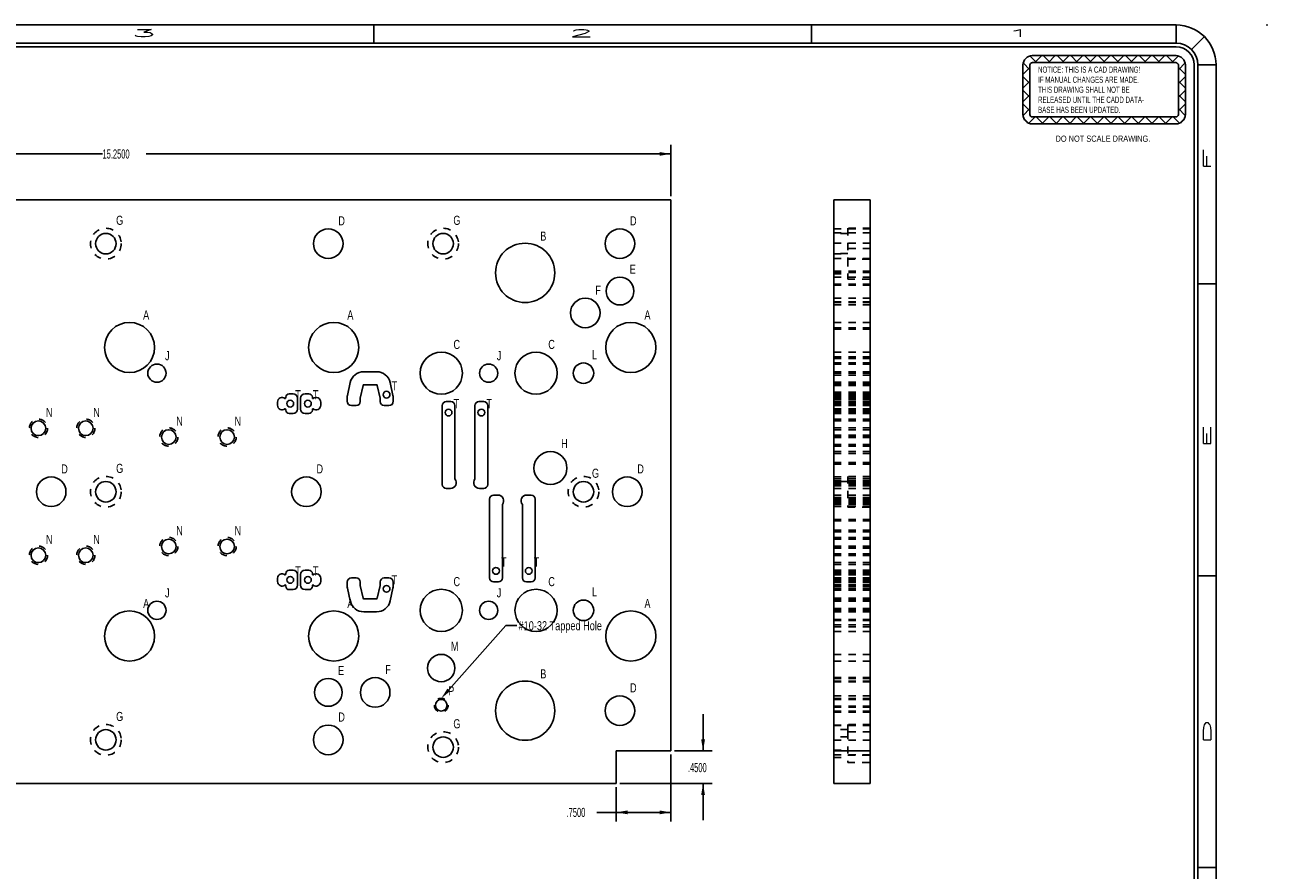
# Model space of a CAD drawing. Header units: inches. Extents: x 1802 to 2468, y -208 to -72.
# Tile 254 of 256: x 2050 to 2067, y -171 to -160. Entities that reach past the tile are written whole.
import ezdxf

# ---------------------------------------------------------------- set-up
doc = ezdxf.new("R2010")
doc.units = ezdxf.units.IN
doc.header["$LTSCALE"] = 0.5
doc.header["$MEASUREMENT"] = 0
doc.linetypes.add('HIDDEN', pattern=[0.225, 0.15, -0.075])
for name, color, linetype in [('DSS-M-S', 53, 'Continuous'), ('SID-M-D', 42, 'Continuous'), ('SID-M-H', 4, 'HIDDEN'), ('SID-M-M', 233, 'Continuous'), ('SID-M-S', 105, 'Continuous')]:
    doc.layers.add(name, color=color, linetype=linetype)
doc.styles.add('R', font='ROMAND.SHX')
doc.styles.add('SLDTEXTSTYLE0', font='TXT', dxfattribs={"width": 0.595745})
doc.styles.add('SLDTEXTSTYLE1', font='TXT', dxfattribs={"width": 0.744681})

# ---------------------------------------------------------------- blocks, each defined once
blk = doc.blocks.new('SW_NOTE_0')
at = {"layer": 'DSS-M-S', "color": 0, "insert": (0, 0.11), "char_height": 0.08504, "attachment_point": 1, "style": 'SLDTEXTSTYLE0'}
blk.add_mtext('RELEASED UNTIL THE CADD DATA-', dxfattribs=at)
blk = doc.blocks.new('SW_NOTE_0_1')
at = {"layer": 'DSS-M-S', "color": 0, "insert": (0, 0.11), "char_height": 0.08504, "attachment_point": 1, "style": 'SLDTEXTSTYLE0'}
blk.add_mtext('BASE HAS BEEN UPDATED.', dxfattribs=at)
blk = doc.blocks.new('SW_NOTE_0_2')
at = {"layer": 'DSS-M-S', "color": 0, "insert": (0.872, 0.11), "char_height": 0.08504, "attachment_point": 2, "style": 'SLDTEXTSTYLE1'}
blk.add_mtext('DO NOT SCALE DRAWING.', dxfattribs=at)
blk = doc.blocks.new('SW_NOTE_0_3')
at = {"layer": 'DSS-M-S', "color": 0, "insert": (0, 0.11), "char_height": 0.08504, "attachment_point": 1, "style": 'SLDTEXTSTYLE0'}
blk.add_mtext('THIS DRAWING SHALL NOT BE', dxfattribs=at)
blk = doc.blocks.new('SW_NOTE_0_4')
at = {"layer": 'DSS-M-S', "color": 0, "insert": (0, 0.11), "char_height": 0.08504, "attachment_point": 1, "style": 'SLDTEXTSTYLE0'}
blk.add_mtext('IF MANUAL CHANGES ARE MADE.', dxfattribs=at)
blk = doc.blocks.new('SW_NOTE_0_5')
at = {"layer": 'DSS-M-S', "color": 0, "insert": (0, 0.11), "char_height": 0.08504, "attachment_point": 1, "style": 'SLDTEXTSTYLE0'}
blk.add_mtext('NOTICE: THIS IS A CAD DRAWING!', dxfattribs=at)
blk = doc.blocks.new('DMBLK256')
at = {"layer": 'DSS-M-S', "color": 8}
for p, q in [((-1.077, -0.303), (-1.077, 0.377)), ((-1.077, 0.248), (-0.981, 0.344)), ((-0.981, 0.312), (-1.074, 0.405)), ((-0.89, 0.409), (-0.982, 0.501)), ((-0.981, -0.303), (-0.981, 0.377)), ((-0.949, 0.505), (1.022, 0.505)), ((-0.949, 0.409), (1.022, 0.409)), ((-0.916, 0.409), (-0.82, 0.505)), ((-0.702, 0.409), (-0.798, 0.505)), ((-0.728, 0.409), (-0.633, 0.505)), ((-0.514, 0.409), (-0.61, 0.505)), ((-0.54, 0.409), (-0.445, 0.505)), ((-0.327, 0.409), (-0.422, 0.505)), ((-0.352, 0.409), (-0.257, 0.505)), ((-0.139, 0.409), (-0.234, 0.505)), ((-0.165, 0.409), (-0.069, 0.505)), ((0.049, 0.409), (-0.046, 0.505)), ((0.023, 0.409), (0.119, 0.505)), ((0.237, 0.409), (0.142, 0.505)), ((0.211, 0.409), (0.307, 0.505)), ((0.425, 0.409), (0.329, 0.505)), ((0.399, 0.409), (0.495, 0.505)), ((0.613, 0.409), (0.517, 0.505)), ((0.587, 0.409), (0.683, 0.505)), ((0.801, 0.409), (0.705, 0.505)), ((0.775, 0.409), (0.871, 0.505)), ((0.989, 0.409), (0.893, 0.505)), ((0.963, 0.409), (1.054, 0.501)), ((1.054, 0.312), (1.147, 0.405)), ((1.054, 0.377), (1.054, -0.303)), ((1.15, 0.248), (1.054, 0.344)), ((1.15, 0.377), (1.15, -0.303)), ((-0.981, 0.124), (-1.077, 0.22)), ((1.054, 0.124), (1.15, 0.22)), ((-1.077, 0.06), (-0.981, 0.156)), ((-0.981, -0.064), (-1.077, 0.032)), ((1.15, 0.06), (1.054, 0.156)), ((1.054, -0.064), (1.15, 0.032)), ((-1.077, -0.128), (-0.981, -0.032)), ((-0.981, -0.251), (-1.077, -0.156)), ((1.15, -0.128), (1.054, -0.032)), ((1.054, -0.251), (1.15, -0.156)), ((-1.076, -0.315), (-0.981, -0.22)), ((-0.995, -0.422), (-0.908, -0.335)), ((1.022, -0.335), (-0.949, -0.335)), ((-0.802, -0.431), (-0.898, -0.335)), ((-0.816, -0.431), (-0.721, -0.335)), ((-0.614, -0.431), (-0.71, -0.335)), ((-0.628, -0.431), (-0.533, -0.335)), ((-0.426, -0.431), (-0.522, -0.335)), ((-0.44, -0.431), (-0.345, -0.335)), ((-0.239, -0.431), (-0.334, -0.335)), ((-0.252, -0.431), (-0.157, -0.335)), ((-0.051, -0.431), (-0.146, -0.335)), ((-0.065, -0.431), (0.031, -0.335)), ((0.137, -0.431), (0.042, -0.335)), ((0.123, -0.431), (0.219, -0.335)), ((0.325, -0.431), (0.23, -0.335)), ((0.311, -0.431), (0.407, -0.335)), ((0.513, -0.431), (0.417, -0.335)), ((0.499, -0.431), (0.595, -0.335)), ((0.701, -0.431), (0.605, -0.335)), ((0.687, -0.431), (0.783, -0.335)), ((0.889, -0.431), (0.793, -0.335)), ((0.875, -0.431), (0.971, -0.335)), ((1.068, -0.422), (0.981, -0.335)), ((1.149, -0.315), (1.054, -0.22)), ((-1.001, -0.42), (-1.066, -0.355)), ((1.022, -0.431), (-0.949, -0.431)), ((1.074, -0.42), (1.139, -0.355))]:
    blk.add_line(p, q, dxfattribs=at)
for centre, radius, start, end in [((-0.949, 0.377), 0.128, 90, 180), ((-0.949, 0.377), 0.0319, 90, 180), ((1.022, 0.377), 0.128, 0, 90), ((1.022, 0.377), 0.0319, 0, 90), ((-0.949, -0.303), 0.128, 180, 270), ((-0.949, -0.303), 0.0319, 180, 270), ((1.022, -0.303), 0.0319, 270, 0), ((1.022, -0.303), 0.128, 270, 0)]:
    blk.add_arc(centre, radius, start, end, dxfattribs=at)
at = {"layer": 'DSS-M-S', "color": 154}
for name, p in [('SW_NOTE_0_5', (-0.87, 0.246)), ('SW_NOTE_0_4', (-0.87, 0.108)), ('SW_NOTE_0_3', (-0.87, -0.029)), ('SW_NOTE_0', (-0.87, -0.167)), ('SW_NOTE_0_1', (-0.87, -0.305)), ('SW_NOTE_0_2', (-0.852, -0.7))]:
    blk.add_blockref(name, p, dxfattribs=at)
blk = doc.blocks.new('*U9')
at = {"layer": 'SID-M-D'}
blk.add_point((1.25, 22.55), dxfattribs=at)
at = {"layer": 'SID-M-S'}
for p, q in [((0, 22.55), (-34, 22.55)), ((-11, 22.55), (-11, 22.3)), ((-5, 22.55), (-5, 22.3)), ((0, 22.3), (0, 22.55)), ((0.212, 22.212), (0.389, 22.389)), ((0, 22.3), (-34, 22.3)), ((0, 22.25), (-34, 22.25)), ((0.25, 0), (0.25, 22)), ((0.3, 0), (0.3, 22)), ((0.3, 22), (0.55, 22)), ((0.55, 0), (0.55, 22)), ((0.3, 19), (0.55, 19)), ((0.3, 15), (0.55, 15)), ((0.3, 11), (0.55, 11))]:
    blk.add_line(p, q, dxfattribs=at)
for radius, start in [(0.55, 360), (0.3, 360), (0.25, 0)]:
    blk.add_arc((0, 22), radius, start, 90, dxfattribs=at)
blk.add_blockref('DMBLK256', (-1.022, 21.623), dxfattribs=at)
at = {"layer": 'SID-M-D', "style": 'R', "width": 4}
for s, p in [('3', (-14.327, 22.386)), ('2', (-8.327, 22.386)), ('1', (-2.327, 22.386))]:
    blk.add_text(s, height=0.1, dxfattribs=at).set_placement(p)
for s, p in [('F', (0.476, 20.547)), ('E', (0.476, 16.743)), ('D', (0.476, 12.681))]:
    blk.add_text(s, height=0.1, rotation=90, dxfattribs=at).set_placement(p)

msp = doc.modelspace()

# ---------------------------------------------------------------- linework, layer by layer
at = {"layer": 'SID-M-D'}
for p, q in [((2043.77145, -161.31544), (2051.22529, -161.31544)), ((2059.02145, -161.31544), (2051.82564, -161.31544)), ((2059.02145, -161.89536), (2059.02145, -161.19044)), ((2055.97467, -168.65983), (2056.75788, -167.77981)), ((2056.75788, -167.77981), (2056.90788, -167.77981)), ((2059.46156, -169.49536), (2059.46156, -168.99536)), ((2059.07145, -169.49536), (2059.58656, -169.49536)), ((2059.02145, -169.54536), (2059.02145, -170.46406)), ((2058.27145, -169.99536), (2058.27145, -170.46406)), ((2058.32145, -169.94536), (2059.58656, -169.94536)), ((2059.46156, -169.94536), (2059.46156, -170.44536)), ((2058.27145, -170.33906), (2058.00554, -170.33906)), ((2059.02145, -170.33906), (2058.27145, -170.33906))]:
    msp.add_line(p, q, dxfattribs=at)
for points in [[(2059.02145, -161.31544), (2058.86545, -161.28944), (2058.86545, -161.34144)], [(2055.99409, -168.67711), (2055.87095, -168.77636), (2055.99409, -168.67711), (2055.95524, -168.64254)], [(2059.46156, -169.49536), (2059.48756, -169.33936), (2059.43556, -169.33936)], [(2059.46156, -169.94536), (2059.43556, -170.10136), (2059.48756, -170.10136)], [(2058.27145, -170.33906), (2058.42745, -170.36506), (2058.42745, -170.31306)], [(2059.02145, -170.33906), (2058.86545, -170.31306), (2058.86545, -170.36506)]]:
    msp.add_solid(points, dxfattribs=at)
at = {"layer": 'SID-M-H'}
for p, q in [((2061.75465, -162.34236), (2061.25465, -162.34236)), ((2061.44465, -162.33436), (2061.44465, -162.75636)), ((2061.75465, -162.33436), (2061.44465, -162.33436)), ((2061.75465, -162.39536), (2061.25465, -162.39536)), ((2061.44465, -162.40486), (2061.25465, -162.40486)), ((2061.75465, -162.53911), (2061.25465, -162.53911)), ((2061.44465, -162.67986), (2061.25465, -162.67986)), ((2061.25465, -162.68586), (2061.44465, -162.68586)), ((2061.75465, -162.60936), (2061.44465, -162.60936)), ((2061.25465, -162.74836), (2061.75465, -162.74836)), ((2061.44465, -162.75636), (2061.44465, -163.03136)), ((2061.44465, -162.75636), (2061.75465, -162.75636)), ((2061.75465, -162.92436), (2061.25465, -162.92436)), ((2061.75465, -162.93986), (2061.25465, -162.93986)), ((2061.25465, -162.96086), (2061.44465, -162.96086)), ((2061.75465, -163.00536), (2061.25465, -163.00536)), ((2061.44465, -163.03136), (2061.75465, -163.03136)), ((2061.25465, -163.09886), (2061.75465, -163.09886)), ((2061.25465, -163.11436), (2061.75465, -163.11436)), ((2061.75465, -163.29223), (2061.25465, -163.29223)), ((2061.75465, -163.34186), (2061.25465, -163.34186)), ((2061.25465, -163.35161), (2061.75465, -163.35161)), ((2061.25465, -163.38536), (2061.75465, -163.38536)), ((2061.75465, -163.62411), (2061.25465, -163.62411)), ((2061.25465, -163.69848), (2061.75465, -163.69848)), ((2061.25465, -163.71686), (2061.75465, -163.71686)), ((2061.75465, -164.0303), (2061.25465, -164.0303)), ((2061.75465, -164.0313), (2061.25465, -164.0313)), ((2061.75465, -164.09536), (2061.25465, -164.09536)), ((2061.75465, -164.11986), (2061.25465, -164.11986)), ((2061.75465, -164.17973), (2061.25465, -164.17973)), ((2061.75465, -164.19536), (2061.25465, -164.19536)), ((2061.75465, -164.29986), (2061.25465, -164.29986)), ((2061.25465, -164.31161), (2061.75465, -164.31161)), ((2061.25465, -164.32086), (2061.75465, -164.32086)), ((2061.25465, -164.34536), (2061.75465, -164.34536)), ((2061.25465, -164.44536), (2061.75465, -164.44536)), ((2061.75465, -164.44884), (2061.25465, -164.44884)), ((2061.75465, -164.44884), (2061.25465, -164.44884)), ((2061.25465, -164.46098), (2061.75465, -164.46098)), ((2061.75465, -164.47986), (2061.25465, -164.47986)), ((2061.75465, -164.48712), (2061.25465, -164.48712)), ((2061.75465, -164.48712), (2061.25465, -164.48712)), ((2061.75465, -164.57986), (2061.25465, -164.57986)), ((2061.75465, -164.60374), (2061.25465, -164.60374)), ((2061.25465, -164.60842), (2061.75465, -164.60842)), ((2061.25465, -164.60942), (2061.75465, -164.60942)), ((2061.75465, -164.62466), (2061.25465, -164.62466)), ((2061.75465, -164.62466), (2061.25465, -164.62466)), ((2061.75465, -164.64938), (2061.25465, -164.64938)), ((2061.75465, -164.64938), (2061.25465, -164.64938)), ((2061.75465, -164.65282), (2061.25465, -164.65282)), ((2061.75465, -164.66293), (2061.25465, -164.66293)), ((2061.75465, -164.66293), (2061.25465, -164.66293)), ((2061.75465, -164.66374), (2061.25465, -164.66374)), ((2061.75465, -164.66374), (2061.25465, -164.66374)), ((2061.75465, -164.66397), (2061.25465, -164.66397)), ((2061.75465, -164.66397), (2061.25465, -164.66397)), ((2061.75465, -164.66738), (2061.25465, -164.66738)), ((2061.75465, -164.66738), (2061.25465, -164.66738)), ((2061.25465, -164.66854), (2061.75465, -164.66854)), ((2061.75465, -164.67535), (2061.25465, -164.67535)), ((2061.75465, -164.67535), (2061.25465, -164.67535)), ((2061.75465, -164.67535), (2061.25465, -164.67535)), ((2061.75465, -164.67535), (2061.25465, -164.67535)), ((2061.75465, -164.70486), (2061.25465, -164.70486)), ((2061.75465, -164.70486), (2061.25465, -164.70486)), ((2061.75465, -164.70986), (2061.25465, -164.70986)), ((2061.75465, -164.70986), (2061.25465, -164.70986)), ((2061.75465, -164.71048), (2061.25465, -164.71048)), ((2061.75465, -164.71545), (2061.25465, -164.71545)), ((2061.75465, -164.71545), (2061.25465, -164.71545)), ((2061.75465, -164.72036), (2061.25465, -164.72036)), ((2061.75465, -164.74036), (2061.25465, -164.74036)), ((2061.75465, -164.76003), (2061.25465, -164.76003)), ((2061.75465, -164.76003), (2061.25465, -164.76003)), ((2061.75465, -164.76486), (2061.25465, -164.76486)), ((2061.75465, -164.76548), (2061.25465, -164.76548)), ((2061.75465, -164.76548), (2061.25465, -164.76548)), ((2061.75465, -164.76548), (2061.25465, -164.76548)), ((2061.75465, -164.76548), (2061.25465, -164.76548)), ((2061.75465, -164.80695), (2061.25465, -164.80695)), ((2061.75465, -164.80811), (2061.25465, -164.80811)), ((2061.75465, -164.80811), (2061.25465, -164.80811)), ((2061.75465, -164.81151), (2061.25465, -164.81151)), ((2061.75465, -164.81151), (2061.25465, -164.81151)), ((2061.75465, -164.81174), (2061.25465, -164.81174)), ((2061.75465, -164.81174), (2061.25465, -164.81174)), ((2061.25465, -164.82267), (2061.75465, -164.82267)), ((2061.75465, -164.8261), (2061.25465, -164.8261)), ((2061.75465, -164.8261), (2061.25465, -164.8261)), ((2061.75465, -164.85036), (2061.25465, -164.85036)), ((2061.25465, -164.86086), (2061.75465, -164.86086)), ((2061.75465, -164.87174), (2061.25465, -164.87174)), ((2061.75465, -164.95036), (2061.25465, -164.95036)), ((2061.75465, -164.97486), (2061.25465, -164.97486)), ((2061.75465, -165.07036), (2061.25465, -165.07036)), ((2061.75465, -165.09486), (2061.25465, -165.09486)), ((2061.75465, -165.17036), (2061.25465, -165.17036)), ((2061.25465, -165.17586), (2061.75465, -165.17586)), ((2061.75465, -165.19486), (2061.25465, -165.19486)), ((2061.25465, -165.20036), (2061.75465, -165.20036)), ((2061.25465, -165.29586), (2061.75465, -165.29586)), ((2061.25465, -165.32036), (2061.75465, -165.32036)), ((2061.75465, -165.3938), (2061.25465, -165.3938)), ((2061.25465, -165.39586), (2061.75465, -165.39586)), ((2061.25465, -165.42036), (2061.75465, -165.42036)), ((2061.75465, -165.54536), (2061.25465, -165.54536)), ((2061.75465, -165.56536), (2061.25465, -165.56536)), ((2061.75465, -165.56536), (2061.25465, -165.56536)), ((2061.75465, -165.74236), (2061.25465, -165.74236)), ((2061.75465, -165.77007), (2061.25465, -165.77007)), ((2061.44465, -165.73436), (2061.44465, -166.15636)), ((2061.75465, -165.73436), (2061.44465, -165.73436)), ((2061.75465, -165.79536), (2061.25465, -165.79536)), ((2061.75465, -165.79536), (2061.25465, -165.79536)), ((2061.44465, -165.80486), (2061.25465, -165.80486)), ((2061.75465, -165.81286), (2061.25465, -165.81286)), ((2061.75465, -165.82036), (2061.25465, -165.82036)), ((2061.75465, -165.83286), (2061.25465, -165.83286)), ((2061.75465, -165.84486), (2061.25465, -165.84486)), ((2061.75465, -165.84536), (2061.25465, -165.84536)), ((2061.75465, -165.84548), (2061.25465, -165.84548)), ((2061.75465, -165.84548), (2061.25465, -165.84548)), ((2061.25465, -165.84692), (2061.75465, -165.84692)), ((2061.75465, -165.86286), (2061.25465, -165.86286)), ((2061.75465, -165.86536), (2061.25465, -165.86536)), ((2061.75465, -165.86536), (2061.25465, -165.86536)), ((2061.75465, -165.90048), (2061.25465, -165.90048)), ((2061.75465, -165.99024), (2061.25465, -165.99024)), ((2061.75465, -166.02536), (2061.25465, -166.02536)), ((2061.75465, -166.02536), (2061.25465, -166.02536)), ((2061.75465, -166.02786), (2061.25465, -166.02786)), ((2061.75465, -166.04524), (2061.25465, -166.04524)), ((2061.75465, -166.04524), (2061.25465, -166.04524)), ((2061.75465, -166.04536), (2061.25465, -166.04536)), ((2061.25465, -166.04586), (2061.75465, -166.04586)), ((2061.75465, -166.05786), (2061.25465, -166.05786)), ((2061.25465, -166.07036), (2061.75465, -166.07036)), ((2061.75465, -166.07786), (2061.25465, -166.07786)), ((2061.25465, -166.08586), (2061.44465, -166.08586)), ((2061.75465, -166.09536), (2061.25465, -166.09536)), ((2061.75465, -166.09536), (2061.25465, -166.09536)), ((2061.75465, -166.12064), (2061.25465, -166.12064)), ((2061.25465, -166.14836), (2061.75465, -166.14836)), ((2061.44465, -166.15636), (2061.75465, -166.15636)), ((2061.75465, -166.32536), (2061.25465, -166.32536)), ((2061.75465, -166.32536), (2061.25465, -166.32536)), ((2061.75465, -166.34536), (2061.25465, -166.34536)), ((2061.75465, -166.47036), (2061.25465, -166.47036)), ((2061.75465, -166.49486), (2061.25465, -166.49486)), ((2061.75465, -166.57036), (2061.25465, -166.57036)), ((2061.75465, -166.59486), (2061.25465, -166.59486)), ((2061.75465, -166.69036), (2061.25465, -166.69036)), ((2061.25465, -166.69586), (2061.75465, -166.69586)), ((2061.75465, -166.71486), (2061.25465, -166.71486)), ((2061.25465, -166.72036), (2061.75465, -166.72036)), ((2061.25465, -166.79586), (2061.75465, -166.79586)), ((2061.25465, -166.82036), (2061.75465, -166.82036)), ((2061.25465, -166.91586), (2061.75465, -166.91586)), ((2061.25465, -166.94036), (2061.75465, -166.94036)), ((2061.75465, -167.01898), (2061.25465, -167.01898)), ((2061.75465, -167.04036), (2061.25465, -167.04036)), ((2061.75465, -167.04536), (2061.25465, -167.04536)), ((2061.75465, -167.06462), (2061.25465, -167.06462)), ((2061.75465, -167.06462), (2061.25465, -167.06462)), ((2061.75465, -167.06805), (2061.25465, -167.06805)), ((2061.75465, -167.06986), (2061.25465, -167.06986)), ((2061.75465, -167.07898), (2061.25465, -167.07898)), ((2061.75465, -167.07898), (2061.25465, -167.07898)), ((2061.75465, -167.07921), (2061.25465, -167.07921)), ((2061.75465, -167.07921), (2061.25465, -167.07921)), ((2061.75465, -167.08261), (2061.25465, -167.08261)), ((2061.75465, -167.08261), (2061.25465, -167.08261)), ((2061.25465, -167.08377), (2061.75465, -167.08377)), ((2061.75465, -167.12524), (2061.25465, -167.12524)), ((2061.75465, -167.12524), (2061.25465, -167.12524)), ((2061.75465, -167.12524), (2061.25465, -167.12524)), ((2061.75465, -167.12524), (2061.25465, -167.12524)), ((2061.75465, -167.12585), (2061.25465, -167.12585)), ((2061.75465, -167.13069), (2061.25465, -167.13069)), ((2061.75465, -167.13069), (2061.25465, -167.13069)), ((2061.75465, -167.15036), (2061.25465, -167.15036)), ((2061.75465, -167.17036), (2061.25465, -167.17036)), ((2061.75465, -167.17526), (2061.25465, -167.17526)), ((2061.75465, -167.17526), (2061.25465, -167.17526)), ((2061.75465, -167.18024), (2061.25465, -167.18024)), ((2061.75465, -167.18085), (2061.25465, -167.18085)), ((2061.75465, -167.18085), (2061.25465, -167.18085)), ((2061.75465, -167.18585), (2061.25465, -167.18585)), ((2061.75465, -167.18585), (2061.25465, -167.18585)), ((2061.75465, -167.21536), (2061.25465, -167.21536)), ((2061.75465, -167.21536), (2061.25465, -167.21536)), ((2061.75465, -167.21536), (2061.25465, -167.21536)), ((2061.75465, -167.21536), (2061.25465, -167.21536)), ((2061.75465, -167.22218), (2061.25465, -167.22218)), ((2061.75465, -167.22334), (2061.25465, -167.22334)), ((2061.75465, -167.22334), (2061.25465, -167.22334)), ((2061.75465, -167.22674), (2061.25465, -167.22674)), ((2061.75465, -167.22674), (2061.25465, -167.22674)), ((2061.75465, -167.22698), (2061.25465, -167.22698)), ((2061.75465, -167.22698), (2061.25465, -167.22698)), ((2061.75465, -167.22779), (2061.25465, -167.22779)), ((2061.75465, -167.22779), (2061.25465, -167.22779)), ((2061.25465, -167.2379), (2061.75465, -167.2379)), ((2061.75465, -167.24133), (2061.25465, -167.24133)), ((2061.75465, -167.24133), (2061.25465, -167.24133)), ((2061.75465, -167.26606), (2061.25465, -167.26606)), ((2061.75465, -167.26606), (2061.25465, -167.26606)), ((2061.25465, -167.27086), (2061.75465, -167.27086)), ((2061.75465, -167.2813), (2061.25465, -167.2813)), ((2061.75465, -167.28698), (2061.25465, -167.28698)), ((2061.25465, -167.29536), (2061.75465, -167.29536)), ((2061.75465, -167.4036), (2061.25465, -167.4036)), ((2061.75465, -167.4036), (2061.25465, -167.4036)), ((2061.75465, -167.41085), (2061.25465, -167.41085)), ((2061.75465, -167.42973), (2061.25465, -167.42973)), ((2061.75465, -167.44187), (2061.25465, -167.44187)), ((2061.75465, -167.44187), (2061.25465, -167.44187)), ((2061.75465, -167.44536), (2061.25465, -167.44536)), ((2061.75465, -167.54536), (2061.25465, -167.54536)), ((2061.75465, -167.56986), (2061.25465, -167.56986)), ((2061.75465, -167.57911), (2061.25465, -167.57911)), ((2061.75465, -167.59085), (2061.25465, -167.59085)), ((2061.25465, -167.69536), (2061.75465, -167.69536)), ((2061.25465, -167.71098), (2061.75465, -167.71098)), ((2061.25465, -167.77086), (2061.75465, -167.77086)), ((2061.25465, -167.79536), (2061.75465, -167.79536)), ((2061.25465, -167.85942), (2061.75465, -167.85942)), ((2061.75465, -168.17386), (2061.25465, -168.17386)), ((2061.25465, -168.26661), (2061.75465, -168.26661)), ((2061.75465, -168.49223), (2061.25465, -168.49223)), ((2061.75465, -168.50536), (2061.25465, -168.50536)), ((2061.75465, -168.53911), (2061.25465, -168.53911)), ((2061.25465, -168.54886), (2061.75465, -168.54886)), ((2061.75465, -168.74236), (2061.25465, -168.74236)), ((2061.75465, -168.77636), (2061.25465, -168.77636)), ((2061.75465, -168.79186), (2061.25465, -168.79186)), ((2061.25465, -168.88536), (2061.75465, -168.88536)), ((2061.25465, -168.89848), (2061.75465, -168.89848)), ((2061.25465, -168.95086), (2061.75465, -168.95086)), ((2061.25465, -168.96636), (2061.75465, -168.96636)), ((2061.75465, -169.14236), (2061.25465, -169.14236)), ((2061.25465, -169.14836), (2061.75465, -169.14836)), ((2061.44465, -169.13436), (2061.44465, -169.23436)), ((2061.75465, -169.13436), (2061.44465, -169.13436)), ((2061.44465, -169.20486), (2061.25465, -169.20486)), ((2061.44465, -169.30486), (2061.25465, -169.30486)), ((2061.44465, -169.23436), (2061.44465, -169.65636)), ((2061.75465, -169.23436), (2061.44465, -169.23436)), ((2061.25465, -169.35161), (2061.75465, -169.35161)), ((2061.25465, -169.48586), (2061.44465, -169.48586)), ((2061.25465, -169.54836), (2061.75465, -169.54836)), ((2061.25465, -169.58586), (2061.44465, -169.58586)), ((2061.44465, -169.55636), (2061.75465, -169.55636)), ((2061.44465, -169.65636), (2061.75465, -169.65636))]:
    msp.add_line(p, q, dxfattribs=at)
for centre, radius in [((2051.27145, -162.54536), 0.211), ((2055.89645, -162.54536), 0.211), ((2050.34645, -165.07536), 0.125), ((2050.99645, -165.07536), 0.125), ((2052.13395, -165.19536), 0.125), ((2052.93395, -165.19536), 0.125), ((2051.27145, -165.94536), 0.211), ((2057.82145, -165.94536), 0.211), ((2052.13395, -166.69536), 0.125), ((2052.93395, -166.69536), 0.125), ((2050.34645, -166.81536), 0.125), ((2050.99645, -166.81536), 0.125), ((2055.87095, -168.87136), 0.095), ((2051.27145, -169.34536), 0.211), ((2055.89645, -169.44536), 0.211)]:
    msp.add_circle(centre, radius, dxfattribs=at)
at = {"layer": 'SID-M-M'}
for centre in [(2055.12112, -164.61486), (2053.80035, -164.73774), (2054.04256, -164.73774), (2055.97179, -164.86048), (2056.42112, -164.86048), (2053.80035, -167.15298), (2054.04256, -167.15298), (2056.62179, -167.03024), (2057.07112, -167.03024), (2055.12112, -167.27585)]:
    msp.add_circle(centre, 0.0465, dxfattribs=at)
at = {"layer": 'SID-M-S'}
for p, q in [((2059.02145, -161.94536), (2044.52145, -161.94536)), ((2059.02145, -169.49536), (2059.02145, -161.94536)), ((2061.25465, -169.49536), (2061.25465, -161.94536)), ((2061.25465, -161.94536), (2061.75465, -161.94536)), ((2061.75465, -169.49536), (2061.75465, -161.94536)), ((2054.98502, -164.29986), (2054.80789, -164.29986)), ((2054.623, -164.44884), (2054.58474, -164.62466)), ((2054.76062, -164.66293), (2054.79888, -164.48712)), ((2054.80789, -164.47986), (2054.98502, -164.47986)), ((2054.99402, -164.48712), (2055.03228, -164.66293)), ((2055.20817, -164.62466), (2055.16991, -164.44884)), ((2053.62535, -164.71545), (2053.62535, -164.76003)), ((2053.7376, -164.64938), (2053.73632, -164.66397)), ((2053.84035, -164.60374), (2053.78741, -164.60374)), ((2053.90035, -164.81174), (2053.90035, -164.66374)), ((2053.94256, -164.66374), (2053.94256, -164.81174)), ((2054.0555, -164.60374), (2054.00256, -164.60374)), ((2054.10658, -164.66397), (2054.10531, -164.64938)), ((2054.21756, -164.76003), (2054.21756, -164.71545)), ((2054.57929, -164.67535), (2054.57929, -164.70486)), ((2054.75929, -164.70986), (2054.75929, -164.67535)), ((2055.03362, -164.67535), (2055.03362, -164.70986)), ((2055.21362, -164.70486), (2055.21362, -164.67535)), ((2056.00429, -164.71048), (2055.93929, -164.71048)), ((2056.45362, -164.71048), (2056.38862, -164.71048)), ((2053.73632, -164.81151), (2053.7376, -164.8261)), ((2053.78741, -164.87174), (2053.84035, -164.87174)), ((2054.00256, -164.87174), (2054.0555, -164.87174)), ((2054.10531, -164.8261), (2054.10658, -164.81151)), ((2054.63929, -164.76486), (2054.70429, -164.76486)), ((2055.08862, -164.76486), (2055.15362, -164.76486)), ((2055.88429, -164.76548), (2055.88429, -165.84548)), ((2056.05929, -165.77007), (2056.05929, -164.76548)), ((2056.33362, -164.76548), (2056.33362, -165.77007)), ((2056.50862, -165.84548), (2056.50862, -164.76548)), ((2055.93929, -165.90048), (2055.99716, -165.90048)), ((2056.39575, -165.90048), (2056.45362, -165.90048)), ((2056.53429, -166.04524), (2056.53429, -167.12524)), ((2056.64716, -165.99024), (2056.58929, -165.99024)), ((2057.10362, -165.99024), (2057.04575, -165.99024)), ((2057.15862, -167.12524), (2057.15862, -166.04524)), ((2056.70929, -167.12524), (2056.70929, -166.12064)), ((2056.98362, -166.12064), (2056.98362, -167.12524)), ((2053.62535, -167.13069), (2053.62535, -167.17526)), ((2053.7376, -167.06462), (2053.73632, -167.07921)), ((2053.84035, -167.01898), (2053.78741, -167.01898)), ((2053.90035, -167.22698), (2053.90035, -167.07898)), ((2053.94256, -167.07898), (2053.94256, -167.22698)), ((2054.0555, -167.01898), (2054.00256, -167.01898)), ((2054.10658, -167.07921), (2054.10531, -167.06462)), ((2054.21756, -167.17526), (2054.21756, -167.13069)), ((2054.70429, -167.12585), (2054.63929, -167.12585)), ((2055.15362, -167.12585), (2055.08862, -167.12585)), ((2053.73632, -167.22674), (2053.7376, -167.24133)), ((2053.78741, -167.28698), (2053.84035, -167.28698)), ((2054.00256, -167.28698), (2054.0555, -167.28698)), ((2054.10531, -167.24133), (2054.10658, -167.22674)), ((2054.57929, -167.18585), (2054.57929, -167.21536)), ((2054.58474, -167.26606), (2054.623, -167.44187)), ((2054.75929, -167.21536), (2054.75929, -167.18085)), ((2054.79888, -167.4036), (2054.76062, -167.22779)), ((2055.03228, -167.22779), (2054.99402, -167.4036)), ((2055.03362, -167.18085), (2055.03362, -167.21536)), ((2055.16991, -167.44187), (2055.20817, -167.26606)), ((2055.21362, -167.21536), (2055.21362, -167.18585)), ((2056.58929, -167.18024), (2056.65429, -167.18024)), ((2057.03862, -167.18024), (2057.10362, -167.18024)), ((2054.98502, -167.41085), (2054.80789, -167.41085)), ((2054.80789, -167.59085), (2054.98502, -167.59085)), ((2059.02145, -169.49536), (2058.27145, -169.49536)), ((2058.27145, -169.49536), (2058.27145, -169.94536)), ((2061.75465, -169.49536), (2061.25465, -169.49536)), ((2061.25465, -169.49536), (2061.25465, -169.94536)), ((2061.75465, -169.49536), (2061.75465, -169.94536)), ((2043.77145, -169.94536), (2058.27145, -169.94536)), ((2061.75465, -169.94536), (2061.25465, -169.94536))]:
    msp.add_line(p, q, dxfattribs=at)
for centre, radius in [((2054.32145, -162.54536), 0.203), ((2058.32145, -162.54536), 0.203), ((2051.27145, -162.54536), 0.1405), ((2055.89645, -162.54536), 0.1405), ((2057.02145, -162.94536), 0.40625), ((2058.32145, -163.19536), 0.19), ((2057.84645, -163.49536), 0.20312), ((2051.59645, -163.96786), 0.34375), ((2054.39645, -163.96786), 0.34375), ((2058.47145, -163.96786), 0.34375), ((2055.87145, -164.32036), 0.28906), ((2057.17145, -164.32036), 0.28906), ((2051.97145, -164.32036), 0.125), ((2056.52145, -164.32036), 0.125), ((2057.82145, -164.32036), 0.14062), ((2050.34645, -165.07536), 0.1005), ((2050.99645, -165.07536), 0.1005), ((2052.13395, -165.19536), 0.1005), ((2052.93395, -165.19536), 0.1005), ((2057.36895, -165.62036), 0.22656), ((2050.52145, -165.94536), 0.203), ((2054.02145, -165.94536), 0.203), ((2058.42145, -165.94536), 0.203), ((2051.27145, -165.94536), 0.1405), ((2057.82145, -165.94536), 0.1405), ((2052.13395, -166.69536), 0.1005), ((2052.93395, -166.69536), 0.1005), ((2050.34645, -166.81536), 0.1005), ((2050.99645, -166.81536), 0.1005), ((2055.87145, -167.57036), 0.28906), ((2057.17145, -167.57036), 0.28906), ((2051.97145, -167.57036), 0.125), ((2056.52145, -167.57036), 0.125), ((2057.82145, -167.57036), 0.14062), ((2051.59645, -167.92286), 0.34375), ((2054.39645, -167.92286), 0.34375), ((2058.47145, -167.92286), 0.34375), ((2055.87095, -168.36136), 0.1875), ((2054.96491, -168.69536), 0.20312), ((2054.32145, -168.69536), 0.19), ((2057.02145, -168.94536), 0.40625), ((2055.87095, -168.87136), 0.0795), ((2058.32145, -168.94536), 0.203), ((2054.32145, -169.34536), 0.203), ((2051.27145, -169.34536), 0.1405), ((2055.89645, -169.44536), 0.1405)]:
    msp.add_circle(centre, radius, dxfattribs=at)
for centre, radius, start, end in [((2054.80789, -164.48908), 0.18921, 90, 167.722994), ((2054.98502, -164.48908), 0.18921, 12.277006, 90), ((2054.80789, -164.48908), 0.00921, 90, 167.722994), ((2054.98502, -164.48908), 0.00921, 12.277006, 90), ((2053.68799, -164.71545), 0.06264, 50.136522, 180), ((2053.73134, -164.66354), 0.005, 230.136522, 355), ((2053.78741, -164.65374), 0.05, 90, 175), ((2053.84035, -164.66374), 0.06, 0, 90), ((2054.00256, -164.66374), 0.06, 90, 180), ((2054.0555, -164.65374), 0.05, 5, 90), ((2054.11157, -164.66354), 0.005, 185, 309.863478), ((2054.15492, -164.71545), 0.06264, 0, 129.863478), ((2054.81771, -164.67535), 0.23843, 167.722994, 180), ((2054.63929, -164.70486), 0.06, 180, 270), ((2054.70429, -164.70986), 0.055, 270, 0), ((2054.81771, -164.67535), 0.05843, 167.722994, 180), ((2054.97519, -164.67535), 0.05843, 0, 12.277006), ((2055.08862, -164.70986), 0.055, 180, 270), ((2055.15362, -164.70486), 0.06, 270, 0), ((2054.97519, -164.67535), 0.23843, 0, 12.277006), ((2055.93929, -164.76548), 0.055, 90, 180), ((2056.00429, -164.76548), 0.055, 0, 90), ((2056.38862, -164.76548), 0.055, 90, 180), ((2056.45362, -164.76548), 0.055, 0, 90), ((2053.68799, -164.76003), 0.06264, 180, 309.863478), ((2053.73134, -164.81195), 0.005, 5, 129.863478), ((2053.78741, -164.82174), 0.05, 185, 270), ((2053.84035, -164.81174), 0.06, 270, 0), ((2054.00256, -164.81174), 0.06, 180, 270), ((2054.0555, -164.82174), 0.05, 270, 355), ((2054.11157, -164.81195), 0.005, 50.136522, 175), ((2054.15492, -164.76003), 0.06264, 230.136522, 0), ((2055.99716, -165.82048), 0.08, 270, 39.051971), ((2056.39575, -165.82048), 0.08, 140.948029, 270), ((2055.93929, -165.84548), 0.055, 180, 270), ((2056.45362, -165.84548), 0.055, 270, 0), ((2056.58929, -166.04524), 0.055, 90, 180), ((2056.64716, -166.07024), 0.08, 320.948029, 90), ((2057.04575, -166.07024), 0.08, 90, 219.051971), ((2057.10362, -166.04524), 0.055, 0, 90), ((2053.68799, -167.13069), 0.06264, 50.136522, 180), ((2053.73134, -167.07877), 0.005, 230.136522, 355), ((2053.78741, -167.06898), 0.05, 90, 175), ((2053.84035, -167.07898), 0.06, 0, 90), ((2054.00256, -167.07898), 0.06, 90, 180), ((2054.0555, -167.06898), 0.05, 5, 90), ((2054.11157, -167.07877), 0.005, 185, 309.863478), ((2054.15492, -167.13069), 0.06264, 0, 129.863478), ((2054.63929, -167.18585), 0.06, 90, 180), ((2054.70429, -167.18085), 0.055, 0, 90), ((2055.08862, -167.18085), 0.055, 90, 180), ((2055.15362, -167.18585), 0.06, 0, 90), ((2056.58929, -167.12524), 0.055, 180, 270), ((2056.65429, -167.12524), 0.055, 270, 0), ((2057.03862, -167.12524), 0.055, 180, 270), ((2057.10362, -167.12524), 0.055, 270, 0), ((2053.68799, -167.17526), 0.06264, 180, 309.863478), ((2053.73134, -167.22718), 0.005, 5, 129.863478), ((2053.78741, -167.23698), 0.05, 185, 270), ((2053.84035, -167.22698), 0.06, 270, 0), ((2054.00256, -167.22698), 0.06, 180, 270), ((2054.0555, -167.23698), 0.05, 270, 355), ((2054.11157, -167.22718), 0.005, 50.136522, 175), ((2054.15492, -167.17526), 0.06264, 230.136522, 0), ((2054.81771, -167.21536), 0.23843, 180, 192.277006), ((2054.81771, -167.21536), 0.05843, 180, 192.277006), ((2054.97519, -167.21536), 0.05843, 347.722994, 0), ((2054.97519, -167.21536), 0.23843, 347.722994, 0), ((2054.80789, -167.40164), 0.18921, 192.277006, 270), ((2054.80789, -167.40164), 0.00921, 192.277006, 270), ((2054.98502, -167.40164), 0.00921, 270, 347.722994), ((2054.98502, -167.40164), 0.18921, 270, 347.722994)]:
    msp.add_arc(centre, radius, start, end, dxfattribs=at)

# ---------------------------------------------------------------- block references
at = {"layer": 'SID-M-D'}
msp.add_blockref('*U9', (2065.94756, -182.09685), dxfattribs=at)

# ---------------------------------------------------------------- texts
at = {"layer": 'SID-M-D', "style": 'SLDTEXTSTYLE0', "width": 0.75}
for s, p in [('G', (2051.41202, -162.28738)), ('D', (2054.45929, -162.2949)), ('G', (2056.03702, -162.28738)), ('D', (2058.45929, -162.2949)), ('B', (2057.2288, -162.50391)), ('E', (2058.45484, -162.95711)), ('F', (2057.98433, -163.24478)), ('A', (2051.78243, -163.58514)), ('A', (2054.58243, -163.58514)), ('A', (2058.65743, -163.58514)), ('C', (2056.03872, -163.98903)), ('C', (2057.33872, -163.98903)), ('J', (2052.08261, -164.14319)), ('J', (2056.63261, -164.14319)), ('L', (2057.93795, -164.12851)), ('T', (2053.86876, -164.67804)), ('T', (2054.11096, -164.67804)), ('T', (2055.18952, -164.55516)), ('T', (2056.04019, -164.80077)), ('T', (2056.48952, -164.80077)), ('N', (2050.44923, -164.92122)), ('N', (2051.09923, -164.92122)), ('N', (2052.23673, -165.04122)), ('N', (2053.03673, -165.04122)), ('H', (2057.51485, -165.34776)), ('D', (2050.65929, -165.6949)), ('G', (2051.41202, -165.68738)), ('D', (2054.15929, -165.6949)), ('D', (2058.55929, -165.6949)), ('G', (2057.93791, -165.75363)), ('N', (2052.23673, -166.54122)), ('N', (2053.03673, -166.54122)), ('N', (2050.44923, -166.66122)), ('N', (2051.09923, -166.66122)), ('T', (2056.69019, -166.97054)), ('T', (2057.13952, -166.97054)), ('T', (2053.86876, -167.09327)), ('T', (2054.11096, -167.09327)), ('T', (2055.18952, -167.21615)), ('C', (2056.03872, -167.23903)), ('C', (2057.33872, -167.23903)), ('J', (2052.08261, -167.39319)), ('J', (2056.63261, -167.39319)), ('L', (2057.93795, -167.37851)), ('A', (2051.78243, -167.54014)), ('A', (2054.58243, -167.54014)), ('A', (2058.65743, -167.54014)), ('#10-32 Tapped Hole', (2056.93161, -167.84393)), ('M', (2056.00349, -168.12546)), ('F', (2055.10279, -168.44478)), ('E', (2054.45484, -168.45711)), ('B', (2057.2288, -168.50391)), ('P', (2055.96655, -168.73695)), ('D', (2058.45929, -168.6949)), ('G', (2051.41202, -169.08738)), ('D', (2054.45929, -169.0949)), ('G', (2056.03702, -169.18738))]:
    msp.add_text(s, height=0.125, dxfattribs=at).set_placement(p)
at = {"layer": 'SID-M-D', "char_height": 0.125, "attachment_point": 1, "style": 'SLDTEXTSTYLE0'}
for s, insert in [('15.2500', (2051.22529, -161.25352)), ('.4500', (2059.25375, -169.66286)), ('.7500', (2057.58992, -170.27714))]:
    msp.add_mtext(s, dxfattribs=dict(at, insert=insert))

doc.saveas('drawing.dxf')
